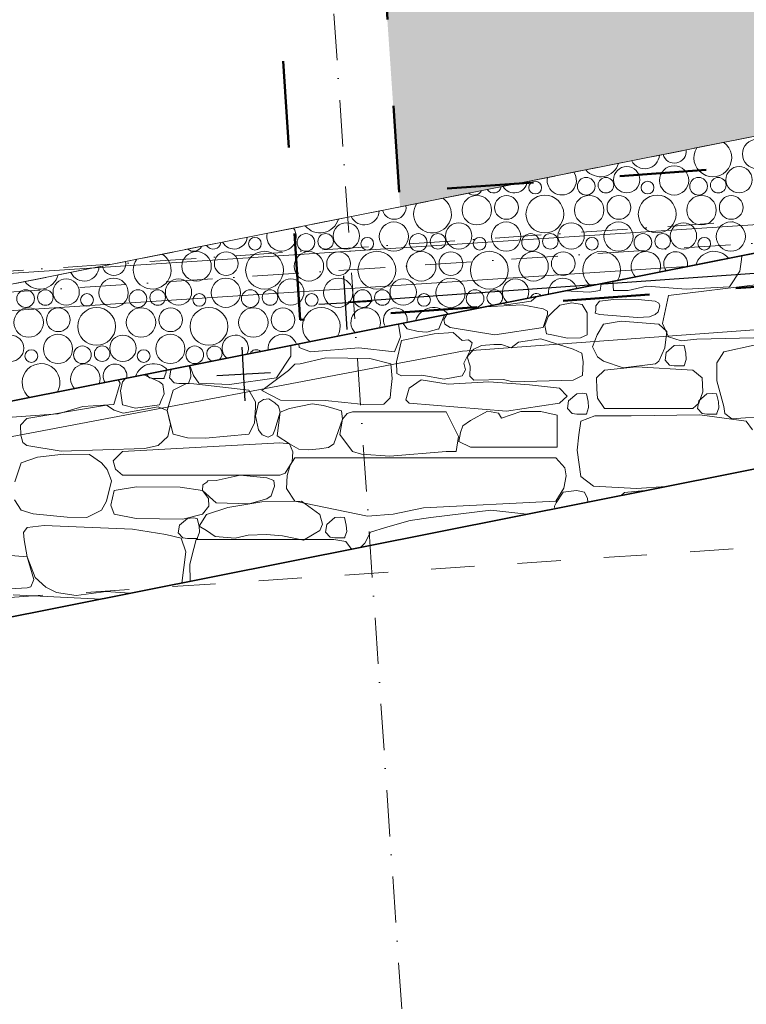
# Model space of a CAD drawing. Header units: millimetres. Extents: x -738537 to 1850049, y -250217 to 604013.
# Tile 10 of 204: x -631929 to -629576, y 78366 to 81557. Entities that reach past the tile are written whole.
import ezdxf

# ---------------------------------------------------------------- set-up
doc = ezdxf.new("R2010")
doc.units = ezdxf.units.MM
doc.header["$MEASUREMENT"] = 0
doc.set_wipeout_variables(frame=1)
for name, pattern in [('Dashed', [280, 140, -140]), ('Dot & Dashed', [280, 150, -60, 0, -70]), ('Hidden Line', [140, 100, -40]), ('Wipeout_Contour', [1000, 0, -1000])]:
    doc.linetypes.add(name, pattern=pattern)
for name, color, linetype, lineweight in [('0_Pen_No__128', 9, 'Continuous', 0), ('0_Pen_No__161', 1, 'Continuous', 5), ('0_Pen_No__170', 9, 'Continuous', 0), ('A_BEAMS_Pen_No__69', 255, 'Continuous', 20), ('A_BEAMS_Pen_No__90', 255, 'Continuous', 20), ('A_WALL LOAD_Pen_No__1', 214, 'Continuous', 35), ('A_WALL LOAD_Pen_No__3', 30, 'Continuous', 15), ('BUILDING_Pen_No__2', 1, 'Continuous', 25), ('C-GRID _Pen_No__5', 4, 'Continuous', 5), ('C_TEXT GA_Pen_No__6', 7, 'Continuous', 5), ('MARKETING_Pen_No__1', 214, 'Continuous', 35), ('SPLITPOLE FENCE_Pen_No__2', 1, 'Continuous', 25)]:
    doc.layers.add(name, color=color, linetype=linetype, lineweight=lineweight)
for name, color, linetype, lineweight, true_color in [('0_Pen_No__171', 7, 'Continuous', 0, 0xdadada), ('0_Pen_No__28', 7, 'Continuous', 50, 0xff9390), ('MARKETING_Pen_No__7', 7, 'Continuous', 5, 0x9f07ff), ('ROAD_Pen_No__7', 7, 'Continuous', 5, 0x9f07ff)]:
    doc.layers.add(name, color=color, linetype=linetype, lineweight=lineweight, true_color=true_color)
doc.layers.add('A_BEAMS', color=7, linetype='Continuous')
doc.layers.add('MARKETING', color=7, linetype='Continuous')
doc.dimstyles.new('GENERATED_STYLE__7', dxfattribs={"dimtxt": 0.18, "dimasz": 273.6, "dimexe": 0.18, "dimexo": 0.0625, "dimgap": 0.09, "dimtad": 0, "dimtih": 1, "dimtoh": 1, "dimdec": 4, "dimzin": 0, "dimdsep": 46, "dimcen": 0.09, "dimadec": 0, "dimazin": 0, "dimtfac": 1, "dimtdec": 4, "dimtmove": 0, "dimatfit": 3, "dimldrblk": 'ARROWHEAD_5', "dimfxl": 1, "dimtolj": 1, "dimtzin": 0, "dimarcsym": 0})

# ---------------------------------------------------------------- blocks, each defined once
blk = doc.blocks.new('*X1')
at = {"layer": '0_Pen_No__128', "color": 9, "linetype": 'Continuous', "lineweight": 0}
for p, q in [((-629625.5, 80770.5), (-629636.1, 80782.8)), ((-629565.6, 80796.2), (-629582.9, 80772.3)), ((-629772, 80747.2), (-629770.5, 80756)), ((-629738, 80762.5), (-629741.7, 80736.4)), ((-629620.5, 80736.4), (-629625.5, 80770.5)), ((-629582.9, 80772.3), (-629582.9, 80742.8)), ((-629959.7, 80716.7), (-629984.7, 80708.6)), ((-629934.7, 80708.6), (-629959.7, 80716.7)), ((-629932.7, 80723.7), (-629929.3, 80719)), ((-629929.3, 80719), (-629901.3, 80709.9)), ((-629901.3, 80709.9), (-629873.2, 80719)), ((-629873.2, 80719), (-629859.2, 80738.4)), ((-629806.3, 80719.3), (-629834.1, 80710.3)), ((-629833.9, 80743.4), (-629818.4, 80730.3)), ((-629818.4, 80730.3), (-629792.1, 80730.3)), ((-629778.5, 80710.3), (-629806.3, 80719.3)), ((-629792.1, 80730.3), (-629772, 80747.2)), ((-629741.7, 80736.4), (-629727.4, 80705)), ((-629634.9, 80705), (-629620.5, 80736.4)), ((-629596, 80716.7), (-629621, 80708.6)), ((-629571, 80708.6), (-629596, 80716.7)), ((-629582.9, 80742.8), (-629565.6, 80719)), ((-630125, 80657.4), (-630125, 80685.4)), ((-630075.8, 80695.2), (-630062.1, 80686.4)), ((-630062.1, 80686.4), (-630027.6, 80686.4)), ((-630027.6, 80686.4), (-629998.6, 80705)), ((-629984.7, 80708.6), (-630000.2, 80687.3)), ((-630000.2, 80687.3), (-630000.2, 80661)), ((-629998.6, 80705), (-629995.8, 80711.1)), ((-629919.3, 80687.3), (-629934.7, 80708.6)), ((-629919.3, 80661), (-629919.3, 80687.3)), ((-629834.1, 80710.3), (-629851.3, 80686.6)), ((-629851.3, 80686.6), (-629851.3, 80657.4)), ((-629761.3, 80686.6), (-629778.5, 80710.3)), ((-629761.3, 80657.4), (-629761.3, 80686.6)), ((-629727.4, 80705), (-629698.4, 80686.4)), ((-629698.4, 80686.4), (-629663.9, 80686.4)), ((-629663.9, 80686.4), (-629634.9, 80705)), ((-629621, 80708.6), (-629636.5, 80687.3)), ((-629636.5, 80687.3), (-629636.5, 80661)), ((-630298.4, 80639.8), (-630289, 80652.7)), ((-630273.9, 80655.7), (-630276.7, 80648.8)), ((-630235.4, 80648.8), (-630241, 80662.3)), ((-630215, 80667.5), (-630215, 80657.4)), ((-630215, 80657.4), (-630197.8, 80633.7)), ((-630142.2, 80633.7), (-630125, 80657.4)), ((-630111.2, 80673.1), (-630119.5, 80652.9)), ((-630119.5, 80652.9), (-630111.2, 80632.7)), ((-630090.9, 80681.5), (-630111.2, 80673.1)), ((-630070.7, 80673.1), (-630090.9, 80681.5)), ((-630062.3, 80652.9), (-630070.7, 80673.1)), ((-630070.7, 80632.7), (-630062.3, 80652.9)), ((-630044.8, 80674.2), (-630052.2, 80656.5)), ((-630052.2, 80656.5), (-630044.8, 80638.7)), ((-630027.1, 80681.5), (-630044.8, 80674.2)), ((-630009.4, 80674.2), (-630027.1, 80681.5)), ((-630002, 80656.5), (-630009.4, 80674.2)), ((-630009.4, 80638.7), (-630002, 80656.5)), ((-630000.2, 80661), (-629984.7, 80639.8)), ((-629934.7, 80639.8), (-629919.3, 80661)), ((-629907, 80663.4), (-629913, 80648.8)), ((-629892.4, 80669.4), (-629907, 80663.4)), ((-629877.7, 80663.4), (-629892.4, 80669.4)), ((-629871.7, 80648.8), (-629877.7, 80663.4)), ((-629851.3, 80657.4), (-629834.1, 80633.7)), ((-629778.5, 80633.7), (-629761.3, 80657.4)), ((-629747.4, 80673.1), (-629755.8, 80652.9)), ((-629755.8, 80652.9), (-629747.4, 80632.7)), ((-629727.2, 80681.5), (-629747.4, 80673.1)), ((-629707, 80673.1), (-629727.2, 80681.5)), ((-629698.6, 80652.9), (-629707, 80673.1)), ((-629707, 80632.7), (-629698.6, 80652.9)), ((-629681.1, 80674.2), (-629688.5, 80656.5)), ((-629688.5, 80656.5), (-629681.1, 80638.7)), ((-629663.4, 80681.5), (-629681.1, 80674.2)), ((-629645.7, 80674.2), (-629663.4, 80681.5)), ((-629638.3, 80656.5), (-629645.7, 80674.2)), ((-629645.6, 80638.8), (-629638.3, 80656.5)), ((-629636.5, 80661), (-629622.4, 80641.7)), ((-630416.9, 80614.2), (-630441.9, 80622.3)), ((-630392.5, 80632.1), (-630390.8, 80631.4)), ((-630390.8, 80631.4), (-630386, 80633.4)), ((-630348.9, 80622.7), (-630373.6, 80613.8)), ((-630349.2, 80640.7), (-630348.5, 80639.8)), ((-630324.3, 80613.8), (-630348.9, 80622.7)), ((-630348.5, 80639.8), (-630323.4, 80631.6)), ((-630323.4, 80631.6), (-630298.4, 80639.8)), ((-630276.7, 80648.8), (-630270.7, 80634.1)), ((-630270.7, 80634.1), (-630256.1, 80628.1)), ((-630224.8, 80624.3), (-630257.9, 80614.6)), ((-630256.1, 80628.1), (-630241.4, 80634.1)), ((-630241.4, 80634.1), (-630235.4, 80648.8)), ((-630191.7, 80614.6), (-630224.8, 80624.3)), ((-630197.8, 80633.7), (-630170, 80624.7)), ((-630170, 80624.7), (-630142.2, 80633.7)), ((-630111.2, 80632.7), (-630090.9, 80624.3)), ((-630081.3, 80623.3), (-630109.3, 80614.2)), ((-630090.9, 80624.3), (-630070.7, 80632.7)), ((-630053.2, 80614.2), (-630081.3, 80623.3)), ((-630044.8, 80638.7), (-630027.1, 80631.4)), ((-630027.1, 80631.4), (-630009.4, 80638.7)), ((-629985.2, 80622.7), (-630009.9, 80613.8)), ((-629960.6, 80613.8), (-629985.2, 80622.7)), ((-629984.7, 80639.8), (-629959.7, 80631.6)), ((-629959.7, 80631.6), (-629934.7, 80639.8)), ((-629913, 80648.8), (-629907, 80634.1)), ((-629907, 80634.1), (-629892.4, 80628.1)), ((-629861.1, 80624.3), (-629894.2, 80614.6)), ((-629892.4, 80628.1), (-629877.7, 80634.1)), ((-629877.7, 80634.1), (-629871.7, 80648.8)), ((-629831.8, 80615.7), (-629861.1, 80624.3)), ((-629834.1, 80633.7), (-629806.3, 80624.7)), ((-629806.3, 80624.7), (-629778.5, 80633.7)), ((-629747.4, 80632.7), (-629735.3, 80627.7)), ((-629712.2, 80630.5), (-629707, 80632.7)), ((-629681.1, 80638.7), (-629673.1, 80635.4)), ((-630532.9, 80588.5), (-630544.4, 80601.8)), ((-630528, 80554.4), (-630532.9, 80588.5)), ((-630473, 80614.2), (-630490.4, 80590.3)), ((-630490.4, 80590.3), (-630490.4, 80560.8)), ((-630458, 80619), (-630473, 80614.2)), ((-630399.6, 80590.3), (-630416.9, 80614.2)), ((-630399.6, 80560.8), (-630399.6, 80590.3)), ((-630373.6, 80613.8), (-630386.7, 80591)), ((-630386.7, 80591), (-630382.2, 80565.2)), ((-630311.2, 80591), (-630324.3, 80613.8)), ((-630315.7, 80565.2), (-630311.2, 80591)), ((-630280.5, 80588.5), (-630284.7, 80559.6)), ((-630257.9, 80614.6), (-630280.5, 80588.5)), ((-630169.2, 80588.5), (-630191.7, 80614.6)), ((-630167.1, 80574.2), (-630169.2, 80588.5)), ((-630109.3, 80614.2), (-630126.6, 80590.3)), ((-630126.6, 80590.3), (-630126.6, 80579.2)), ((-630036, 80590.4), (-630053.2, 80614.2)), ((-630009.9, 80613.8), (-630022.4, 80592.1)), ((-629953, 80600.7), (-629960.6, 80613.8)), ((-629894.2, 80614.6), (-629900.6, 80607.2)), ((-630780.6, 80537), (-630765.5, 80557.8)), ((-630742.5, 80562.4), (-630725.8, 80548.3)), ((-630699.5, 80548.3), (-630679.4, 80565.2)), ((-630679.4, 80565.2), (-630677.7, 80575.3)), ((-630645.2, 80581.7), (-630649.1, 80554.4)), ((-630490.4, 80560.8), (-630473, 80537)), ((-630411.9, 80543.8), (-630399.6, 80560.8)), ((-630382.2, 80565.2), (-630363.8, 80549.8)), ((-630328.9, 80554.1), (-630315.7, 80565.2)), ((-630892.2, 80526.6), (-630907.6, 80505.3)), ((-630906, 80523), (-630902.6, 80530.5)), ((-630867.2, 80534.7), (-630892.2, 80526.6)), ((-630842.1, 80526.6), (-630867.2, 80534.7)), ((-630826.7, 80505.3), (-630842.1, 80526.6)), ((-630840.9, 80542.7), (-630836.7, 80537)), ((-630836.7, 80537), (-630808.7, 80527.9)), ((-630808.7, 80527.9), (-630780.6, 80537)), ((-630741.5, 80528.3), (-630758.7, 80504.6)), ((-630713.7, 80537.3), (-630741.5, 80528.3)), ((-630725.8, 80548.3), (-630699.5, 80548.3)), ((-630685.9, 80528.3), (-630713.7, 80537.3)), ((-630673.6, 80511.4), (-630685.9, 80528.3)), ((-630649.1, 80554.4), (-630634.8, 80523)), ((-630540, 80528), (-630528, 80554.4)), ((-630503.4, 80534.7), (-630514.6, 80531.1)), ((-630498.5, 80533.1), (-630503.4, 80534.7)), ((-630473, 80537), (-630471.5, 80536.5)), ((-631032.4, 80475.4), (-631032.4, 80504.6)), ((-630998.4, 80499.5), (-631018.6, 80491.1)), ((-630978.1, 80491.1), (-630998.4, 80499.5)), ((-630984.7, 80514.1), (-630969.5, 80504.4)), ((-630969.5, 80504.4), (-630935, 80504.4)), ((-630952.3, 80492.2), (-630958.9, 80476.1)), ((-630934.5, 80499.5), (-630952.3, 80492.2)), ((-630935, 80504.4), (-630906, 80523)), ((-630916.8, 80492.2), (-630934.5, 80499.5)), ((-630912.5, 80481.8), (-630916.8, 80492.2)), ((-630907.6, 80505.3), (-630907.6, 80482.4)), ((-630826.7, 80492.5), (-630826.7, 80505.3)), ((-630758.7, 80504.6), (-630758.7, 80500.9)), ((-630634.8, 80523), (-630625.9, 80517.3)), ((-631205.8, 80457.8), (-631195.4, 80472.1)), ((-631180.7, 80475), (-631184.2, 80466.8)), ((-631184.2, 80466.8), (-631178.1, 80452.1)), ((-631142.8, 80466.8), (-631148.9, 80481.4)), ((-631148.9, 80481.4), (-631148.9, 80481.4)), ((-631148.7, 80452.6), (-631142.8, 80466.8)), ((-631122.4, 80486.7), (-631122.4, 80475.4)), ((-631122.4, 80475.4), (-631109.3, 80457.4)), ((-631039.1, 80466.1), (-631032.4, 80475.4)), ((-631018.6, 80491.1), (-631026.9, 80470.9)), ((-631026.9, 80470.9), (-631025.7, 80467.8)), ((-630971.3, 80474.5), (-630978.1, 80491.1)), ((-631380.4, 80432.2), (-631387.1, 80423)), ((-631355.8, 80440.2), (-631380.4, 80432.2)), ((-631324.4, 80432.2), (-631351.6, 80441)), ((-631323.4, 80430.9), (-631324.4, 80432.2)), ((-631301.9, 80450.9), (-631298.2, 80449.4)), ((-631298.2, 80449.4), (-631287.8, 80453.7)), ((-631256.4, 80440.7), (-631262.7, 80438.4)), ((-631257.3, 80459.8), (-631255.9, 80457.8)), ((-631253.2, 80439.6), (-631256.4, 80440.7)), ((-631255.9, 80457.8), (-631230.9, 80449.6)), ((-631230.9, 80449.6), (-631205.8, 80457.8)), ((-631178.1, 80452.1), (-631172.1, 80449.7)), ((-631448, 80415.5), (-631452.7, 80420.9))]:
    blk.add_line(p, q, dxfattribs=at)
blk = doc.blocks.new('Fill_1', base_point=(0, 0))
at = {"color": 254, "linetype": 'Wipeout_Contour', "lineweight": 0, "ltscale": 1903481.4899251}
blk.add_wipeout([(-629462, 80817.5), (-631531.9, 80405.1), (-627017, 80964.5)], dxfattribs=at)
at = {"layer": '0_Pen_No__128', "color": 255, "linetype": 'Continuous', "lineweight": 0, "flags": 128}
blk.add_lwpolyline([(-629462, 80817.5), (-631531.9, 80405.1), (-627017, 80964.5)], close=True, dxfattribs=at)
at = {"layer": '0_Pen_No__128', "color": 9, "linetype": 'Continuous', "lineweight": 0}
blk.add_blockref('*X1', (0, 0), dxfattribs=at)
blk = doc.blocks.new('*X3')
at = {"layer": '0_Pen_No__170', "color": 9, "linetype": 'Continuous', "lineweight": 0}
for centre, radius in [((-629541.3, 81121.6), 47.7), ((-629963.4, 81038.2), 42.6), ((-629810, 81036), 47.3), ((-629599.7, 81038.2), 42.6), ((-630094.6, 81016.9), 28.6), ((-630030.8, 81020.4), 25.1), ((-629730.9, 81016.9), 28.6), ((-629667.1, 81020.4), 25.1), ((-630259.8, 81012.8), 20.7), ((-629896.1, 81012.8), 20.7), ((-630448.7, 80939.6), 47.7), ((-630352.7, 80948.4), 38.4), ((-630228.5, 80927.1), 61.2), ((-630085, 80939.6), 47.7), ((-629988.9, 80948.4), 38.4), ((-629864.8, 80927.1), 61.2), ((-629721.3, 80939.6), 47.7), ((-629625.2, 80948.4), 38.4), ((-630870.9, 80856.2), 42.6), ((-630717.4, 80854), 47.3), ((-630507.2, 80856.2), 42.6), ((-630353.7, 80854), 47.3), ((-630143.4, 80856.2), 42.6), ((-629990, 80854), 47.3), ((-629779.7, 80856.2), 42.6), ((-629626.3, 80854), 47.3), ((-631167.2, 80830.8), 20.7), ((-631002.1, 80834.9), 28.6), ((-630938.2, 80838.5), 25.1), ((-630803.5, 80830.8), 20.7), ((-630638.4, 80834.9), 28.6), ((-630574.5, 80838.5), 25.1), ((-630439.8, 80830.8), 20.7), ((-630274.6, 80834.9), 28.6), ((-630210.8, 80838.5), 25.1), ((-630076.1, 80830.8), 20.7), ((-629910.9, 80834.9), 28.6), ((-629847.1, 80838.5), 25.1), ((-629712.4, 80830.8), 20.7), ((-631356.1, 80757.6), 47.7), ((-631260.1, 80766.4), 38.4), ((-631136, 80745.1), 61.2), ((-630992.4, 80757.6), 47.7), ((-630896.4, 80766.4), 38.4), ((-630772.3, 80745.1), 61.2), ((-630628.7, 80757.6), 47.7), ((-630532.7, 80766.4), 38.4), ((-630408.5, 80745.1), 61.2), ((-630265, 80757.6), 47.7), ((-630168.9, 80766.4), 38.4), ((-631778.3, 80674.2), 42.6), ((-631624.8, 80672), 47.3), ((-631414.6, 80674.2), 42.6), ((-631261.1, 80672), 47.3), ((-631050.9, 80674.2), 42.6), ((-630897.4, 80672), 47.3), ((-630687.2, 80674.2), 42.6), ((-630533.7, 80672), 47.3), ((-631909.5, 80652.9), 28.6), ((-631845.6, 80656.5), 25.1), ((-631710.9, 80648.8), 20.7), ((-631545.8, 80652.9), 28.6), ((-631481.9, 80656.5), 25.1), ((-631347.2, 80648.8), 20.7), ((-631182.1, 80652.9), 28.6), ((-631118.2, 80656.5), 25.1), ((-630983.5, 80648.8), 20.7), ((-630818.4, 80652.9), 28.6), ((-630754.5, 80656.5), 25.1), ((-630619.8, 80648.8), 20.7), ((-630454.6, 80652.9), 28.6), ((-631899.8, 80575.6), 47.7), ((-631803.8, 80584.4), 38.4), ((-631679.7, 80563.1), 61.2), ((-631536.1, 80575.6), 47.7), ((-631440.1, 80584.4), 38.4), ((-631316, 80563.1), 61.2), ((-631172.4, 80575.6), 47.7), ((-631076.4, 80584.4), 38.4), ((-631958.3, 80492.2), 42.6), ((-631804.8, 80490), 47.3), ((-631594.6, 80492.2), 42.6), ((-631441.1, 80490), 47.3), ((-631725.8, 80470.9), 28.6), ((-631661.9, 80474.5), 25.1), ((-631362.1, 80470.9), 28.6), ((-631890.9, 80466.8), 20.7), ((-631527.2, 80466.8), 20.7)]:
    blk.add_circle(centre, radius, dxfattribs=at)
for centre, radius, start, end in [((-629808.9, 81130.4), 38.4, 195.7731, 6.7625), ((-629684.8, 81109.1), 61.2, 147.8105, 54.725), ((-629905, 81121.6), 47.7, 207.2422, 355.2933), ((-630048.5, 81109.1), 61.2, 219.5075, 343.0281), ((-630173.7, 81036), 47.3, 168.5566, 33.9789), ((-630458.4, 81016.9), 28.6, 231.9065, 330.6291), ((-630394.5, 81020.4), 25.1, 213.8422, 348.6933), ((-630327.2, 81038.2), 42.6, 210.2616, 352.2739), ((-630592.3, 80927.1), 61.2, 146.2635, 56.272), ((-630716.4, 80948.4), 38.4, 194.0004, 8.5351), ((-630956, 80927.1), 61.2, 218.2565, 344.279), ((-630812.4, 80939.6), 47.7, 205.7681, 356.7675), ((-631081.1, 80854), 47.3, 166.9927, 35.5428), ((-631234.6, 80856.2), 42.6, 208.5834, 353.9521), ((-631365.8, 80834.9), 28.6, 228.8474, 333.6881), ((-631301.9, 80838.5), 25.1, 210.9409, 351.5946), ((-631499.7, 80745.1), 61.2, 144.6736, 57.862), ((-630044.8, 80745.1), 61.2, 326.7651, 235.7704), ((-629901.3, 80757.6), 47.7, 336.6931, 225.8424), ((-629805.2, 80766.4), 38.4, 345.0315, 217.5041), ((-629681.1, 80745.1), 61.2, 38.657, 163.8786), ((-631719.8, 80757.6), 47.7, 204.3037, 358.2318), ((-631623.8, 80766.4), 38.4, 192.2304, 10.3051), ((-631863.4, 80745.1), 61.2, 217.0193, 345.5162), ((-630323.4, 80674.2), 42.6, 330.4889, 232.0467), ((-630170, 80672), 47.3, 16.5097, 186.0258), ((-630390.8, 80656.5), 25.1, 301.2217, 261.3139), ((-630256.1, 80648.8), 20.7, 41.1564, 161.3791), ((-630952.3, 80563.1), 61.2, 328.2993, 234.2363), ((-630808.7, 80575.6), 47.7, 338.4031, 224.1324), ((-630712.7, 80584.4), 38.4, 346.9876, 215.548), ((-630588.5, 80563.1), 61.2, 39.9126, 162.623), ((-630445, 80575.6), 47.7, 82.5335, 120.002), ((-631230.9, 80492.2), 42.6, 332.5627, 229.9728), ((-631077.4, 80490), 47.3, 17.9518, 184.5837), ((-631298.2, 80474.5), 25.1, 308.0485, 254.4871), ((-631163.5, 80466.8), 20.7, 45.0192, 157.5164), ((-631859.7, 80381.1), 61.2, 329.7961, 232.7395), ((-631716.1, 80393.6), 47.7, 340.0808, 222.4548), ((-631620.1, 80402.4), 38.4, 348.914, 213.6215), ((-631496, 80381.1), 61.2, 41.1834, 161.3521), ((-631352.4, 80393.6), 47.7, 87.6388, 114.8967)]:
    blk.add_arc(centre, radius, start, end, dxfattribs=at)
blk = doc.blocks.new('Fill_2', base_point=(0, 0))
at = {"color": 254, "linetype": 'Wipeout_Contour', "lineweight": 0, "ltscale": 14005644.7295551}
blk.add_wipeout([(-629509.8, 81186.9), (-636562.3, 79781.8), (-636489.6, 79417.3), (-629462, 80817.5), (-620502.8, 81356.1), (-620540.5, 82043.7), (-601136.6, 81925.1), (-601127.3, 81469.6), (-590151.9, 81021), (-590021.9, 81719.9), (-589769.8, 81683.3), (-588537.1, 88325.9), (-581323.3, 84127), (-581890.9, 80218.2), (-581481.7, 80187.1), (-580849.5, 84486.2), (-589699.4, 89557.9), (-590288.4, 81899.2), (-594388.9, 82642), (-600414.3, 82313.5), (-600427.4, 82955.9), (-621103.7, 82547.9), (-621076.1, 81700.6)], dxfattribs=at)
at = {"layer": '0_Pen_No__170', "color": 255, "linetype": 'Continuous', "lineweight": 0, "flags": 128}
blk.add_lwpolyline([(-629509.8, 81186.9), (-636562.3, 79781.8), (-636489.6, 79417.3), (-629462, 80817.5), (-620502.8, 81356.1), (-620540.5, 82043.7), (-601136.6, 81925.1), (-601127.3, 81469.6), (-590151.9, 81021), (-590021.9, 81719.9), (-589769.8, 81683.3), (-588537.1, 88325.9), (-581323.3, 84127), (-581890.9, 80218.2), (-581481.7, 80187.1), (-580849.5, 84486.2), (-589699.4, 89557.9), (-590288.4, 81899.2), (-594388.9, 82642), (-600414.3, 82313.5), (-600427.4, 82955.9), (-621103.7, 82547.9), (-621076.1, 81700.6)], close=True, dxfattribs=at)
at = {"layer": '0_Pen_No__170', "color": 9, "linetype": 'Continuous', "lineweight": 0}
blk.add_blockref('*X3', (0, 0), dxfattribs=at)
blk = doc.blocks.new('IPE Beam 20[2]', base_point=(-619855.8, 81466.6))
at = {"layer": 'A_BEAMS_Pen_No__69', "color": 255, "linetype": 'Dot & Dashed', "lineweight": 20}
blk.add_line((-619845.4, 81467.3), (-633052.7, 80602.7), dxfattribs=at)
at = {"layer": 'A_BEAMS_Pen_No__90', "color": 255, "linetype": 'Continuous', "lineweight": 20}
for p, q in [((-619859.9, 81526.5), (-633046.1, 80663.3)), ((-619852, 81406.7), (-633038.3, 80543.5))]:
    blk.add_line(p, q, dxfattribs=at)
blk = doc.blocks.new('*X280')
at = {"layer": 'MARKETING_Pen_No__7', "color": 190, "linetype": 'Continuous', "lineweight": 5, "true_color": 0x9f07ff}
for p, q in [((-629597, 80741.9), (-629591.4, 80779.7)), ((-629591.4, 80779.7), (-629590.5, 80791.9)), ((-629630.3, 80690.7), (-629597, 80741.9)), ((-630049.7, 80678.8), (-630046.5, 80701)), ((-630008.5, 80708.6), (-630006.4, 80678.8)), ((-629958.8, 80679.4), (-629898.8, 80693.1)), ((-629898.8, 80693.1), (-629771.5, 80683.2)), ((-629529.2, 80700), (-629827.7, 80663)), ((-629771.5, 80683.2), (-629630.3, 80690.7)), ((-630273.2, 80644.4), (-630257, 80659.1)), ((-630162.7, 80677.9), (-630085.2, 80674.1)), ((-630085.2, 80674.1), (-630049.7, 80678.8)), ((-630006.9, 80678.8), (-629958.8, 80679.4)), ((-629827.7, 80663), (-629847.5, 80572.4)), ((-630301.6, 80632.7), (-630422.2, 80626.2)), ((-630364.8, 80637.6), (-630353.7, 80633.3)), ((-630353.7, 80633.3), (-630273.2, 80644.4)), ((-630234.3, 80620.1), (-630301.6, 80632.7)), ((-630219.7, 80612.7), (-630234.3, 80620.1)), ((-630179.9, 80631.5), (-630205.9, 80606.9)), ((-630141.3, 80638.8), (-630179.9, 80631.5)), ((-630108.1, 80634.4), (-630141.3, 80638.8)), ((-630091, 80606.9), (-630108.1, 80634.4)), ((-630063.1, 80629.8), (-630063.5, 80615.8)), ((-630052, 80644.3), (-630063.1, 80629.8)), ((-630004.7, 80650.5), (-630052, 80644.3)), ((-629967.2, 80650.7), (-630004.7, 80650.5)), ((-629926.3, 80650.4), (-629967.2, 80650.7)), ((-629871.7, 80644.3), (-629926.3, 80650.4)), ((-629860, 80637.8), (-629871.7, 80644.3)), ((-629861.9, 80610.3), (-629856.6, 80630.1)), ((-629856.6, 80630.1), (-629860, 80637.8)), ((-630572.2, 80554.7), (-630553.3, 80600.1)), ((-630545.9, 80601.5), (-630555.8, 80585.5)), ((-630234.3, 80559.3), (-630219.7, 80601.8)), ((-630218, 80595.3), (-630229.1, 80566)), ((-630219.7, 80601.8), (-630219.7, 80612.7)), ((-630205.9, 80606.9), (-630218, 80595.3)), ((-630091, 80535.6), (-630091, 80606.9)), ((-630063.5, 80615.8), (-630065.3, 80606)), ((-630065.3, 80606), (-630052, 80601.1)), ((-630052, 80601.1), (-629929.1, 80592)), ((-629929.1, 80592), (-629889.7, 80593.6)), ((-629889.7, 80593.6), (-629871.7, 80601.1)), ((-629871.7, 80601.1), (-629861.9, 80610.3)), ((-630695.7, 80528.7), (-630702.5, 80570.3)), ((-630688.7, 80573.1), (-630674.5, 80554.7)), ((-630555.8, 80585.5), (-630552.3, 80569.7)), ((-630552.3, 80569.7), (-630534.6, 80559.3)), ((-630534.6, 80559.3), (-630390.2, 80535.5)), ((-630390.2, 80535.5), (-630234.3, 80559.3)), ((-630229.1, 80566), (-630222.7, 80539.2)), ((-630038.3, 80569.9), (-630059.2, 80535.4)), ((-629981.5, 80580.2), (-630038.3, 80569.9)), ((-629860, 80569.9), (-629981.5, 80580.2)), ((-629833.1, 80546.7), (-629860, 80569.9)), ((-629847.5, 80572.4), (-629827.7, 80529)), ((-630714.8, 80480.1), (-630695.7, 80528.7)), ((-630586.9, 80539.2), (-630693, 80517.1)), ((-630674.5, 80554.7), (-630638.8, 80546)), ((-630638.8, 80546), (-630611, 80544.3)), ((-630611, 80544.3), (-630572.2, 80554.7)), ((-630525.6, 80542.8), (-630586.9, 80539.2)), ((-630495.7, 80517.1), (-630525.6, 80542.8)), ((-630222.7, 80539.2), (-630205.9, 80535.6)), ((-630205.9, 80535.6), (-630155, 80524.8)), ((-630155, 80524.8), (-630113, 80525.9)), ((-630113, 80525.9), (-630091, 80535.6)), ((-630059.2, 80535.4), (-630074.2, 80496.9)), ((-629840.6, 80493), (-629833.1, 80546.7)), ((-629827.7, 80529), (-629787.5, 80516.5)), ((-629736.5, 80522.1), (-629433.6, 80529)), ((-631051.3, 80466.4), (-631050.8, 80500.9)), ((-631025.3, 80506), (-631024.3, 80494.2)), ((-631024.3, 80494.2), (-630986.8, 80480.1)), ((-630986.8, 80480.1), (-630831.2, 80493.4)), ((-630831.2, 80493.4), (-630714.8, 80480.1)), ((-630693, 80517.1), (-630708.9, 80448.6)), ((-630476.2, 80519.1), (-630495.7, 80517.1)), ((-630463.9, 80510.2), (-630476.2, 80519.1)), ((-630473, 80480.4), (-630463.9, 80510.2)), ((-630433.5, 80500.9), (-630458, 80488.7)), ((-630394.2, 80503.9), (-630433.5, 80500.9)), ((-630368.6, 80504.8), (-630394.2, 80503.9)), ((-630337.3, 80493.6), (-630368.6, 80504.8)), ((-630313.3, 80511.6), (-630337.3, 80493.6)), ((-630241, 80523.1), (-630313.3, 80511.6)), ((-630137.2, 80488.7), (-630241, 80523.1)), ((-630074.2, 80496.9), (-630057.8, 80464.2)), ((-629860, 80449.8), (-629840.6, 80493)), ((-629809.5, 80500.8), (-629835.5, 80478.1)), ((-629791.1, 80502.4), (-629809.5, 80500.8)), ((-629777.8, 80500.8), (-629791.1, 80502.4)), ((-629787.5, 80516.5), (-629736.5, 80522.1)), ((-629772.1, 80475.7), (-629777.8, 80500.8)), ((-629550.8, 80502.4), (-629648.8, 80480.1)), ((-631097.1, 80396.8), (-631051.3, 80466.4)), ((-630937.1, 80461.2), (-631020.9, 80441.9)), ((-630795.1, 80458.7), (-630937.1, 80461.2)), ((-630491.1, 80443.8), (-630473, 80480.4)), ((-630458, 80488.7), (-630480.5, 80464.2)), ((-630480.5, 80464.2), (-630469.9, 80434)), ((-630109.2, 80476.1), (-630137.2, 80488.7)), ((-630104, 80448.1), (-630109.2, 80476.1)), ((-630057.8, 80464.2), (-630038.3, 80449.8)), ((-629835.5, 80478.1), (-629839.2, 80453.6)), ((-629770.8, 80456.1), (-629772.1, 80475.7)), ((-629648.8, 80480.1), (-629672, 80445.4)), ((-631376.1, 80418.7), (-631380, 80435.4)), ((-631377.6, 80435.8), (-631365.6, 80403.6)), ((-631038.1, 80440.1), (-631058.2, 80420.3)), ((-631020.9, 80441.9), (-631038.1, 80440.1)), ((-630727.3, 80441.9), (-630795.1, 80458.7)), ((-630722.7, 80394), (-630727.3, 80441.9)), ((-630708.9, 80448.6), (-630707.2, 80410.6)), ((-630484.9, 80421.8), (-630491.1, 80443.8)), ((-630469.9, 80434), (-630471.3, 80401.4)), ((-630106.3, 80403.4), (-630104, 80448.1)), ((-630038.3, 80449.8), (-629975.1, 80428.3)), ((-629931.4, 80431.9), (-630035, 80420.7)), ((-629975.1, 80428.3), (-629870.2, 80441.8)), ((-629749.2, 80420.7), (-629931.4, 80431.9)), ((-629870.2, 80441.8), (-629860, 80449.8)), ((-629839.2, 80453.6), (-629824.5, 80437.4)), ((-629824.5, 80437.4), (-629809.5, 80435.4)), ((-629809.5, 80435.4), (-629777.8, 80435.4)), ((-629777.8, 80435.4), (-629770.8, 80456.1)), ((-629672, 80445.4), (-629671.2, 80386.5)), ((-631476.6, 80383.8), (-631527.2, 80406)), ((-631518.8, 80407.7), (-631508.5, 80396.2)), ((-631461.8, 80394.3), (-631454.8, 80414.9)), ((-631454.8, 80414.9), (-631455.1, 80420.4)), ((-631439.6, 80421.1), (-631443.3, 80396.6)), ((-631443.3, 80396.6), (-631428.6, 80380.4)), ((-631436.2, 80424.2), (-631439.6, 80421.1)), ((-631381.9, 80378.4), (-631374.9, 80399.1)), ((-631374.9, 80399.1), (-631376.1, 80418.7)), ((-631365.6, 80403.6), (-631348.3, 80379)), ((-631249.5, 80375.1), (-631097.1, 80396.8)), ((-631058.2, 80420.3), (-631145.2, 80355.4)), ((-630707.2, 80410.6), (-630693, 80402.3)), ((-630693, 80402.3), (-630626.5, 80404.6)), ((-630626.5, 80404.6), (-630554.4, 80391.9)), ((-630554.4, 80391.9), (-630495.7, 80402.3)), ((-630495.7, 80402.3), (-630484.9, 80421.8)), ((-630471.3, 80401.4), (-630458, 80388.4)), ((-630137.2, 80388.4), (-630106.3, 80403.4)), ((-630035, 80420.7), (-630061.4, 80396.4)), ((-630061.4, 80396.4), (-630060.1, 80359.9)), ((-629719.4, 80396.2), (-629749.2, 80420.7)), ((-631623.7, 80309.8), (-631603.8, 80379)), ((-631603.8, 80379), (-631609.6, 80389.6)), ((-631596, 80383.2), (-631602.3, 80353.8)), ((-631585.8, 80394.3), (-631596, 80383.2)), ((-631508.5, 80396.2), (-631493.5, 80394.3)), ((-631493.5, 80394.3), (-631461.8, 80394.3)), ((-631464.8, 80374.3), (-631476.6, 80383.8)), ((-631461, 80344.2), (-631464.8, 80374.3)), ((-631388.7, 80377.9), (-631431.6, 80356.7)), ((-631428.6, 80380.4), (-631413.6, 80378.4)), ((-631413.6, 80378.4), (-631381.9, 80378.4)), ((-631364.9, 80377.3), (-631388.7, 80377.9)), ((-631187.4, 80356.7), (-631364.9, 80377.3)), ((-631348.3, 80379), (-631249.5, 80375.1)), ((-630727.3, 80355.4), (-630722.7, 80394)), ((-630628.9, 80389.3), (-630667.9, 80362.6)), ((-630542, 80376.2), (-630628.9, 80389.3)), ((-630409.6, 80383.5), (-630542, 80376.2)), ((-630458, 80388.4), (-630362, 80391.4)), ((-630278.4, 80373.6), (-630409.6, 80383.5)), ((-630362, 80391.4), (-630332.1, 80383.2)), ((-630332.1, 80383.2), (-630137.2, 80388.4)), ((-630181.5, 80362.6), (-630278.4, 80373.6)), ((-629717.2, 80351), (-629719.4, 80396.2)), ((-629671.2, 80386.5), (-629648.8, 80303.9)), ((-631602.3, 80353.8), (-631595.6, 80308.6)), ((-631471.1, 80322.8), (-631461, 80344.2)), ((-631431.6, 80356.7), (-631451.8, 80291)), ((-631164.8, 80318.9), (-631187.4, 80356.7)), ((-631145.2, 80355.4), (-631084.2, 80324.4)), ((-630729.2, 80331), (-630727.3, 80355.4)), ((-630667.9, 80362.6), (-630678.6, 80325)), ((-630156.7, 80337.3), (-630181.5, 80362.6)), ((-630181.5, 80313.8), (-630156.7, 80337.3)), ((-630125.5, 80344.5), (-630151.5, 80321.9)), ((-630107, 80346.1), (-630125.5, 80344.5)), ((-630093.8, 80344.5), (-630107, 80346.1)), ((-630088, 80319.4), (-630093.8, 80344.5)), ((-630060.1, 80359.9), (-630058.1, 80330.3)), ((-629730.2, 80314.5), (-629717.2, 80351)), ((-629704.1, 80344.1), (-629730.1, 80321.5)), ((-629685.6, 80345.7), (-629704.1, 80344.1)), ((-629672.4, 80344.1), (-629685.6, 80345.7)), ((-629666.6, 80319), (-629672.4, 80344.1)), ((-631648, 80307.3), (-631905.6, 80264.4)), ((-631804.1, 80279.9), (-631724.7, 80303.9)), ((-631724.7, 80303.9), (-631623.7, 80309.8)), ((-631623.4, 80291.3), (-631648, 80307.3)), ((-631595.6, 80308.6), (-631554, 80298.5)), ((-631480.5, 80302.6), (-631593.8, 80282.1)), ((-631554, 80298.5), (-631476.2, 80309.2)), ((-631451.8, 80291), (-631480.5, 80302.6)), ((-631476.2, 80309.2), (-631471.1, 80322.8)), ((-631165.7, 80300.4), (-631164.8, 80318.9)), ((-631155.1, 80315.8), (-631165.7, 80272.8)), ((-631138.9, 80326.4), (-631155.1, 80315.8)), ((-631121.9, 80328.8), (-631138.9, 80326.4)), ((-631102.3, 80315.8), (-631121.9, 80328.8)), ((-631090.6, 80304), (-631102.3, 80315.8)), ((-631085.4, 80284.9), (-631090.6, 80304)), ((-631084.2, 80324.4), (-630940.2, 80322.4)), ((-630981.6, 80311.6), (-631055.4, 80297.3)), ((-630945.1, 80306.3), (-630981.6, 80311.6)), ((-630911.5, 80297.3), (-630945.1, 80306.3)), ((-630940.2, 80322.4), (-630876.4, 80316.1)), ((-630876.4, 80316.1), (-630815.1, 80309.8)), ((-630815.1, 80309.8), (-630749.6, 80310.9)), ((-630749.6, 80310.9), (-630729.2, 80331)), ((-630678.6, 80325), (-630667.9, 80313.8)), ((-630667.9, 80313.8), (-630353.1, 80288)), ((-630353.1, 80288), (-630181.5, 80313.8)), ((-630151.5, 80321.9), (-630155.2, 80297.3)), ((-630086.8, 80299.8), (-630088, 80319.4)), ((-630058.1, 80330.3), (-630035, 80297.3)), ((-629749.2, 80297.3), (-629730.2, 80314.5)), ((-629730.1, 80321.5), (-629733.8, 80297)), ((-629665.4, 80299.4), (-629666.6, 80319)), ((-629648.8, 80303.9), (-629646, 80280.5)), ((-632023.1, 80263.3), (-631804.1, 80279.9)), ((-631593.8, 80282.1), (-631623.4, 80291.3)), ((-631441, 80244.8), (-631451.8, 80291)), ((-631451.8, 80291), (-631431.6, 80213.5)), ((-631168.1, 80248.9), (-631165.7, 80300.4)), ((-631165.7, 80272.8), (-631155.1, 80227.3)), ((-631102.3, 80227.3), (-631085.4, 80284.9)), ((-631085.4, 80284.9), (-631094.8, 80208.7)), ((-631055.4, 80297.3), (-631085.4, 80284.9)), ((-630887.1, 80289.9), (-630911.5, 80297.3)), ((-630883.5, 80262), (-630887.1, 80289.9)), ((-630868, 80280.8), (-630883.5, 80262)), ((-630851.4, 80286.1), (-630868, 80280.8)), ((-630547.8, 80286.1), (-630851.4, 80286.1)), ((-630507.7, 80206.7), (-630547.8, 80286.1)), ((-630414.3, 80288.6), (-630469.3, 80257.7)), ((-630378.3, 80281.7), (-630414.3, 80288.6)), ((-630369.1, 80266), (-630378.3, 80281.7)), ((-630306.1, 80287.5), (-630369.1, 80266)), ((-630242, 80287.2), (-630306.1, 80287.5)), ((-630189, 80275.7), (-630242, 80287.2)), ((-630189, 80171.2), (-630189, 80275.7)), ((-630155.2, 80297.3), (-630140.5, 80281.1)), ((-630140.5, 80281.1), (-630125.5, 80279.1)), ((-630125.5, 80279.1), (-630093.8, 80279.1)), ((-630067, 80273.5), (-630111.9, 80256.4)), ((-630093.8, 80279.1), (-630086.8, 80299.8)), ((-629998.6, 80273.5), (-630067, 80273.5)), ((-630035, 80297.3), (-629749.2, 80297.3)), ((-629949.4, 80273.5), (-630017.7, 80273.5)), ((-629726.6, 80276.9), (-629949.4, 80273.5)), ((-629733.8, 80297), (-629719, 80280.7)), ((-629576.9, 80256.4), (-629726.6, 80276.9)), ((-629719, 80280.7), (-629704.1, 80278.8)), ((-629704.1, 80278.8), (-629672.4, 80278.8)), ((-629672.4, 80278.8), (-629665.4, 80299.4)), ((-629646, 80280.5), (-629623.1, 80263.3)), ((-629623.1, 80263.3), (-629404.1, 80279.9)), ((-631905.6, 80264.4), (-631925.9, 80242.6)), ((-631925.9, 80242.6), (-631925.4, 80211)), ((-631448.8, 80205.7), (-631441, 80244.8)), ((-631187.4, 80213.5), (-631168.1, 80248.9)), ((-630911.5, 80182.4), (-630883.5, 80262)), ((-630883.5, 80262), (-630892.4, 80213)), ((-630493.6, 80241.1), (-630501.9, 80219.3)), ((-630469.3, 80257.7), (-630493.6, 80241.1)), ((-630111.9, 80256.4), (-630118.4, 80212.1)), ((-629556.6, 80227.3), (-629576.9, 80256.4)), ((-631925.4, 80211), (-631918.7, 80186.9)), ((-631480.5, 80177.2), (-631448.8, 80205.7)), ((-631431.6, 80213.5), (-631385.4, 80201.9)), ((-631327, 80200.8), (-631187.4, 80213.5)), ((-631155.1, 80227.3), (-631143.8, 80211.5)), ((-631143.8, 80211.5), (-631124.1, 80203.9)), ((-631124.1, 80203.9), (-631109.4, 80211.7)), ((-631109.4, 80211.7), (-631102.3, 80227.3)), ((-631094.8, 80208.7), (-631055.4, 80182.4)), ((-630892.4, 80213), (-630851.4, 80158)), ((-630516, 80158.1), (-630507.7, 80206.7)), ((-630501.9, 80219.3), (-630507.1, 80190.4)), ((-630118.4, 80212.1), (-630123.4, 80162.3)), ((-631918.7, 80186.9), (-631905.6, 80177.2)), ((-631905.6, 80177.2), (-631794.7, 80158.7)), ((-631086.4, 80185.7), (-631596, 80157.3)), ((-631524.3, 80167.5), (-631480.5, 80177.2)), ((-631385.4, 80201.9), (-631327, 80200.8)), ((-631055.4, 80182.4), (-631086.4, 80185.7)), ((-631044.2, 80156.7), (-631055.4, 80182.4)), ((-631055.4, 80182.4), (-631025.1, 80164.7)), ((-630929.5, 80170.1), (-630911.5, 80182.4)), ((-630507.1, 80190.4), (-630469.3, 80171.2)), ((-631786.7, 80149.3), (-631870.8, 80139)), ((-631794.7, 80158.7), (-631524.3, 80167.5)), ((-631702.3, 80147.6), (-631786.7, 80149.3)), ((-631664, 80121.1), (-631702.3, 80147.6)), ((-631596, 80157.3), (-631625.6, 80127.1)), ((-631046.2, 80123.7), (-631044.2, 80156.7)), ((-631025.1, 80164.7), (-630993.2, 80163.3)), ((-630993.2, 80163.3), (-630957.6, 80165.8)), ((-630957.6, 80165.8), (-630929.5, 80170.1)), ((-630851.4, 80158), (-630822.3, 80148.6)), ((-630822.3, 80148.6), (-630730.4, 80142.6)), ((-630730.4, 80142.6), (-630547.8, 80158)), ((-630547.8, 80158), (-630516, 80158.1)), ((-630469.3, 80171.2), (-630189, 80171.2)), ((-630123.4, 80162.3), (-630111.9, 80076.8)), ((-631924.1, 80121.1), (-631944.5, 80059.6)), ((-631870.8, 80139), (-631924.1, 80121.1)), ((-631645.3, 80099.7), (-631664, 80121.1)), ((-631625.6, 80127.1), (-631618.2, 80100.6)), ((-631069.8, 80087), (-631046.2, 80123.7)), ((-631053.4, 80113.1), (-631063.3, 80080.1)), ((-631037.6, 80137.6), (-631053.4, 80113.1)), ((-630193.3, 80137.6), (-631037.6, 80137.6)), ((-630163.6, 80104.6), (-630193.3, 80137.6)), ((-631631.7, 80062.4), (-631645.3, 80099.7)), ((-631618.2, 80100.6), (-631596, 80080.8)), ((-631596, 80080.8), (-631086.4, 80080.8)), ((-631215, 80080.6), (-631292.4, 80063.5)), ((-631128.7, 80071.9), (-631215, 80080.6)), ((-631086.4, 80080.8), (-631069.8, 80087)), ((-631063.3, 80080.1), (-631065.3, 80037.2)), ((-630167.6, 80038.5), (-630159, 80078.8)), ((-630159, 80078.8), (-630163.6, 80104.6)), ((-631648, 79996.2), (-631631.7, 80062.4)), ((-631335.3, 80049.6), (-631337.3, 80031.3)), ((-631322.9, 80058.5), (-631335.3, 80049.6)), ((-631319.5, 80062.2), (-631322.9, 80058.5)), ((-631292.4, 80063.5), (-631319.5, 80062.2)), ((-631106.5, 80064.1), (-631128.7, 80071.9)), ((-631103.3, 80045.1), (-631106.5, 80064.1)), ((-630111.9, 80076.8), (-630070.6, 80044.9)), ((-631622.4, 80031.3), (-631633.7, 79983.5)), ((-631550.1, 80043.6), (-631622.4, 80031.3)), ((-631408.9, 80042.2), (-631550.1, 80043.6)), ((-631337.3, 80031.3), (-631408.9, 80042.2)), ((-631317, 80004.8), (-631337.3, 80031.3)), ((-631337.3, 80031.3), (-631292.4, 79991)), ((-631128.7, 80004.3), (-631114.4, 80014.1)), ((-631114.4, 80014.1), (-631108.1, 80033.1)), ((-631108.1, 80033.1), (-631103.3, 80045.1)), ((-631065.3, 80037.2), (-631037.6, 79997)), ((-630193.3, 79997), (-630167.6, 80038.5)), ((-630169.2, 80026), (-630192.1, 79991.8)), ((-630126, 80031.7), (-630169.2, 80026)), ((-630100.3, 80026), (-630126, 80031.7)), ((-630090.8, 80005.5), (-630100.3, 80026)), ((-630070.6, 80044.9), (-629931.5, 80038)), ((-629979.9, 80016.2), (-629980.1, 80015.3)), ((-629970.3, 80024.7), (-629979.9, 80016.2)), ((-629892.9, 80032.6), (-629970.3, 80024.7)), ((-629931.5, 80038), (-629836.1, 80044)), ((-631945.1, 80001.2), (-631924.1, 79967.3)), ((-631664, 79967.3), (-631648, 79996.2)), ((-631633.7, 79983.5), (-631622.4, 79954.7)), ((-631316.2, 79980.5), (-631317, 80004.8)), ((-631292.4, 79991), (-631185.7, 79988.4)), ((-631144.7, 79994.3), (-631255.4, 79975.9)), ((-631185.7, 79988.4), (-631128.7, 80004.3)), ((-631016.5, 79996.8), (-631144.7, 79994.3)), ((-631037.6, 79997), (-630803, 79948.3)), ((-630957, 79953.4), (-631016.5, 79996.8)), ((-630621.5, 79974.7), (-630193.3, 79997)), ((-630192.1, 79991.8), (-630197, 79980.4)), ((-630089.7, 79993.4), (-630090.8, 80005.5)), ((-631924.1, 79967.3), (-631885.5, 79955.8)), ((-631885.5, 79955.8), (-631775.4, 79944.8)), ((-631710.9, 79943.9), (-631664, 79967.3)), ((-631622.4, 79954.7), (-631552, 79940.3)), ((-631400.9, 79938.1), (-631337.3, 79954.7)), ((-631324.1, 79953.4), (-631347.7, 79915.2)), ((-631337.3, 79954.7), (-631316.2, 79980.5)), ((-631255.4, 79975.9), (-631324.1, 79953.4)), ((-630948.7, 79921.9), (-630957, 79953.4)), ((-630803, 79948.3), (-630720.1, 79954.7)), ((-630720.1, 79954.7), (-630621.5, 79974.7)), ((-630403.9, 79967.3), (-630598, 79944.2)), ((-630287.3, 79954.1), (-630403.9, 79967.3)), ((-630197, 79980.4), (-630195.7, 79972.3)), ((-631849.4, 79918), (-631904.9, 79911.2)), ((-631563, 79905.7), (-631849.4, 79918)), ((-631775.4, 79944.8), (-631710.9, 79943.9)), ((-631552, 79940.3), (-631400.9, 79938.1)), ((-631411.7, 79918.4), (-631415.4, 79893.8)), ((-631385.7, 79941), (-631411.7, 79918.4)), ((-631367.2, 79942.6), (-631385.7, 79941)), ((-631354, 79941), (-631367.2, 79942.6)), ((-631348.2, 79915.9), (-631354, 79941)), ((-630957, 79901.9), (-630948.7, 79921.9)), ((-630934.7, 79920.9), (-630938.4, 79896.4)), ((-630908.7, 79943.5), (-630934.7, 79920.9)), ((-630890.3, 79945.2), (-630908.7, 79943.5)), ((-630877, 79943.5), (-630890.3, 79945.2)), ((-630871.3, 79918.5), (-630877, 79943.5)), ((-630870, 79898.8), (-630871.3, 79918.5)), ((-630664.6, 79933.6), (-630744.5, 79911.8)), ((-630598, 79944.2), (-630664.6, 79933.6)), ((-631904.9, 79911.2), (-631916.3, 79895)), ((-631916.3, 79895), (-631914.4, 79871.7)), ((-631455.6, 79888.2), (-631563, 79905.7)), ((-631405.9, 79876.6), (-631455.6, 79888.2)), ((-631415.4, 79893.8), (-631400.7, 79877.6)), ((-631354, 79875.6), (-631347, 79896.3)), ((-631347, 79896.3), (-631348.2, 79915.9)), ((-631347.7, 79915.2), (-631324.1, 79901.9)), ((-631324.1, 79901.9), (-631296.2, 79882.1)), ((-631231.2, 79876.6), (-631188.8, 79886.4)), ((-631188.8, 79886.4), (-631129.9, 79888.2)), ((-631129.9, 79888.2), (-631078.4, 79884.5)), ((-631009.4, 79870.7), (-630975.4, 79890.7)), ((-630975.4, 79890.7), (-630957, 79901.9)), ((-630938.4, 79896.4), (-630923.7, 79880.1)), ((-630877, 79878.2), (-630870, 79898.8)), ((-630793.3, 79896.6), (-630811.8, 79860.3)), ((-630744.5, 79911.8), (-630793.3, 79896.6)), ((-631914.4, 79871.7), (-631904.6, 79816.8)), ((-631390.9, 79832.4), (-631405.9, 79876.6)), ((-631400.7, 79877.6), (-631385.7, 79875.6)), ((-631385.7, 79875.6), (-631354, 79875.6)), ((-631357.7, 79872.2), (-631364.9, 79843.1)), ((-630912.2, 79872.2), (-631357.7, 79872.2)), ((-631296.2, 79882.1), (-631231.2, 79876.6)), ((-631078.4, 79884.5), (-631009.4, 79870.7)), ((-630923.7, 79880.1), (-630908.7, 79878.2)), ((-630872.6, 79866.4), (-630912.2, 79872.2)), ((-630908.7, 79878.2), (-630877, 79878.2)), ((-630854.5, 79841.1), (-630872.6, 79866.4)), ((-630811.8, 79860.3), (-630825.3, 79846.9)), ((-631904.6, 79816.8), (-632100.3, 79831.6)), ((-631404.2, 79731.5), (-631390.9, 79832.4)), ((-631364.9, 79843.1), (-631377.4, 79792.2)), ((-631904.6, 79816.8), (-631878.6, 79749.3)), ((-631882.7, 79742.4), (-631904.6, 79816.8)), ((-631377.4, 79792.2), (-631376.9, 79737)), ((-631892.3, 79718.7), (-631882.7, 79742.4)), ((-631878.6, 79749.3), (-631844.2, 79718.4)), ((-632160.9, 79700.2), (-631904.6, 79716.4)), ((-631904.6, 79716.4), (-631892.3, 79718.7)), ((-631844.2, 79718.4), (-631809.9, 79700.5)), ((-631809.9, 79700.5), (-631746.1, 79691)), ((-631746.1, 79691), (-631648.5, 79703.6)), ((-631648.5, 79703.6), (-631571.8, 79698.2)), ((-631665, 79679.6), (-631950.3, 79692.9))]:
    blk.add_line(p, q, dxfattribs=at)
for p in [(-630572.2, 80554.7), (-629777.8, 80435.4), (-631461.8, 80394.3), (-631381.9, 80378.4), (-630093.8, 80279.1), (-629672.4, 80278.8), (-631354, 79875.6), (-630877, 79878.2)]:
    blk.add_point(p, dxfattribs=at)
blk = doc.blocks.new('Fill_99', base_point=(0, 0))
at = {"color": 254, "linetype": 'Wipeout_Contour', "lineweight": 0, "ltscale": 3801491.66814994}
blk.add_wipeout([(-636355.7, 78745), (-629373.7, 80136.1), (-619584.7, 80543.1), (-619651.1, 81407.3), (-629462, 80817.5), (-636489.6, 79417.3)], dxfattribs=at).dxf.layer = 'MARKETING'
at = {"layer": 'MARKETING_Pen_No__1', "color": 214, "linetype": 'Continuous', "lineweight": 35, "flags": 128}
blk.add_lwpolyline([(-636355.7, 78745), (-636489.6, 79417.3), (-629462, 80817.5), (-619651.1, 81407.3), (-619584.7, 80543.1), (-629373.7, 80136.1)], close=True, dxfattribs=at)
at = {"layer": 'MARKETING_Pen_No__7', "color": 190, "linetype": 'Continuous', "lineweight": 5, "true_color": 0x9f07ff}
blk.add_blockref('*X280', (0, 0), dxfattribs=at)
blk = doc.blocks.new('ARROWHEAD_5')
at = {"linetype": 'Continuous', "lineweight": 0}
blk.add_hatch(color=0, dxfattribs=at).paths.add_polyline_path([(-1, 0.2679), (0, 0), (-1, -0.2679)])
at = {"color": 0, "linetype": 'Continuous', "lineweight": 0}
blk.add_line((0, 0), (-1, 0), dxfattribs=at)

msp = doc.modelspace()

# ---------------------------------------------------------------- block references
at = {"layer": '0_Pen_No__128', "color": 9, "linetype": 'Continuous', "lineweight": 0}
msp.add_blockref('Fill_1', (0, 0), dxfattribs=at)

# ---------------------------------------------------------------- next in the draw order: block references
at = {"layer": '0_Pen_No__170', "color": 9, "linetype": 'Continuous', "lineweight": 0}
msp.add_blockref('Fill_2', (0, 0), dxfattribs=at)

# ---------------------------------------------------------------- next in the draw order: hatches: boundary and pattern name
at = {"layer": '0_Pen_No__171', "linetype": 'Continuous', "lineweight": 0, "true_color": 0xdadada}
h = msp.add_hatch(dxfattribs=at)
h.set_pattern_fill('EARTH', color=254, style=0, pattern_type=2)
h.set_pattern_definition([(45, (0, 0), (-275.77163, 275.77163), []), (45, (-91.9, 91.9), (-551.5433, 551.5433), []), (45, (-183.85, 183.85), (-551.5433, 551.5433), []), (135, (-275.77, 275.77), (91.923878, 91.923878), [389.99999, -389.99999])])
h.paths.add_polyline_path([(-631238.6, 89036.3), (-631416.2, 91643.8), (-617835.3, 92530.2), (-617753.3, 93259.2), (-588579.2, 89990.2), (-588759.4, 89019.1), (-590040.8, 82079.1), (-593210.4, 82111.5), (-600415.6, 82185.1), (-600427.4, 82955.9), (-621103.7, 82547.9), (-621076.1, 81700.6), (-629509.8, 81186.9), (-630697.2, 80950.3), (-631025.7, 85774.3), (-632625.9, 85665.4), (-632847.9, 88926.8)])

# ---------------------------------------------------------------- next in the draw order: linework, layer by layer
at = {"layer": 'A_WALL LOAD_Pen_No__1', "color": 214, "linetype": 'Continuous', "lineweight": 35}
for p, q in [((-629462, 80817.5), (-636489.6, 79417.3)), ((-636390.1, 78917.7), (-629396.4, 80311.1))]:
    msp.add_line(p, q, dxfattribs=at)
at = {"layer": 'A_WALL LOAD_Pen_No__3', "color": 30, "linetype": 'Hidden Line', "lineweight": 15}
msp.add_lwpolyline([(-629509.8, 81186.9), (-636562.3, 79781.8)], dxfattribs=at)
at = {"layer": 'A_WALL LOAD_Pen_No__3', "color": 30, "linetype": 'Continuous', "lineweight": 15}
msp.add_lwpolyline([(-636355.7, 78745), (-629373.7, 80136.1)], dxfattribs=at)

# ---------------------------------------------------------------- next in the draw order: block references
at = {"layer": 'A_BEAMS', "color": 5, "linetype": 'Continuous', "lineweight": 5}
msp.add_blockref('IPE Beam 20[2]', (-619855.8, 81466.6), dxfattribs=at)

# ---------------------------------------------------------------- next in the draw order: block references
at = {"layer": 'MARKETING_Pen_No__7', "color": 190, "linetype": 'Continuous', "lineweight": 5, "true_color": 0x9f07ff}
msp.add_blockref('Fill_99', (0, 0), dxfattribs=at)

# ---------------------------------------------------------------- next in the draw order: linework, layer by layer
at = {"layer": '0_Pen_No__161', "color": 1, "linetype": 'Dashed', "lineweight": 5}
msp.add_lwpolyline([(-632252.5, 79664.8), (-632416.1, 82097.3), (-620562.9, 82894.6), (-620399.3, 80462.1)], close=True, dxfattribs=at)
at = {"layer": '0_Pen_No__28', "color": 21, "linetype": 'Dashed', "lineweight": 50, "ltscale": 2, "true_color": 0xff9390}
for points in [[(-588172.2, 90291.8), (-588245.1, 89899.5), (-589695.7, 82082.6), (-589699.3, 81730.6), (-619887.8, 82039.1), (-619836.2, 81394.8), (-631020.6, 80584.2), (-631338.3, 85407.6), (-632947.2, 85301.4), (-633212.6, 89247.7), (-631607.2, 89357), (-631791.9, 91965.1), (-618146.2, 92850.5), (-618057.7, 93640.4)], [(-588579.2, 89990.2), (-588584.3, 89962.5), (-590040.4, 82116.1), (-590040.8, 82079.1), (-620261.9, 82387.9), (-620211, 81753.3), (-630700.5, 80998.2), (-631017.5, 85774.5), (-632626.1, 85668.4), (-632845.3, 88926.9), (-631238.6, 89036.3), (-631423.2, 91643.3), (-617835.5, 92525), (-617753.2, 93259.2)]]:
    msp.add_lwpolyline(points, close=True, dxfattribs=at)
at = {"layer": 'BUILDING_Pen_No__2', "color": 1, "linetype": 'Continuous', "lineweight": 25}
msp.add_line((-627782.4, 80858.1), (-630865.1, 80641.7), dxfattribs=at)
at = {"layer": 'C-GRID _Pen_No__5', "color": 4, "linetype": 'Dot & Dashed', "lineweight": 5}
for p, q in [((-631881.8, 95827.4), (-630645.4, 77667)), ((-634581.5, 80563.7), (-617688.9, 81713.8))]:
    msp.add_line(p, q, dxfattribs=at)
at = {"layer": 'ROAD_Pen_No__7', "color": 18, "linetype": 'Continuous', "lineweight": 5, "true_color": 0x000000}
for p, q in [((-630495.4, 80482.6), (-624739.9, 80902)), ((-636460.4, 79350), (-630495.4, 80482.6)), ((-629373.7, 80136.1), (-636355.7, 78745))]:
    msp.add_line(p, q, dxfattribs=at)
at = {"layer": 'SPLITPOLE FENCE_Pen_No__2', "color": 1, "linetype": 'Continuous', "lineweight": 25}
for p, q in [((-630869, 80553.4), (-630879, 80727)), ((-630960.8, 80635.2), (-630787.2, 80645.2)), ((-631198.4, 80322.2), (-631208.3, 80495.8)), ((-631290.1, 80404.1), (-631116.5, 80414))]:
    msp.add_line(p, q, dxfattribs=at)

# ---------------------------------------------------------------- next in the draw order: leaders
at = {"layer": 'C_TEXT GA_Pen_No__6', "color": 7, "linetype": 'Continuous', "lineweight": 5, "annotation_type": 0, "has_hookline": 1, "hookline_direction": 1, "text_width": 4731.8}
msp.add_leader([(-628562.5, 80361.8), (-628562.5, 75825.5), (-629542.6, 75825.5)], dimstyle='GENERATED_STYLE__7', dxfattribs=at)

doc.saveas('drawing.dxf')
